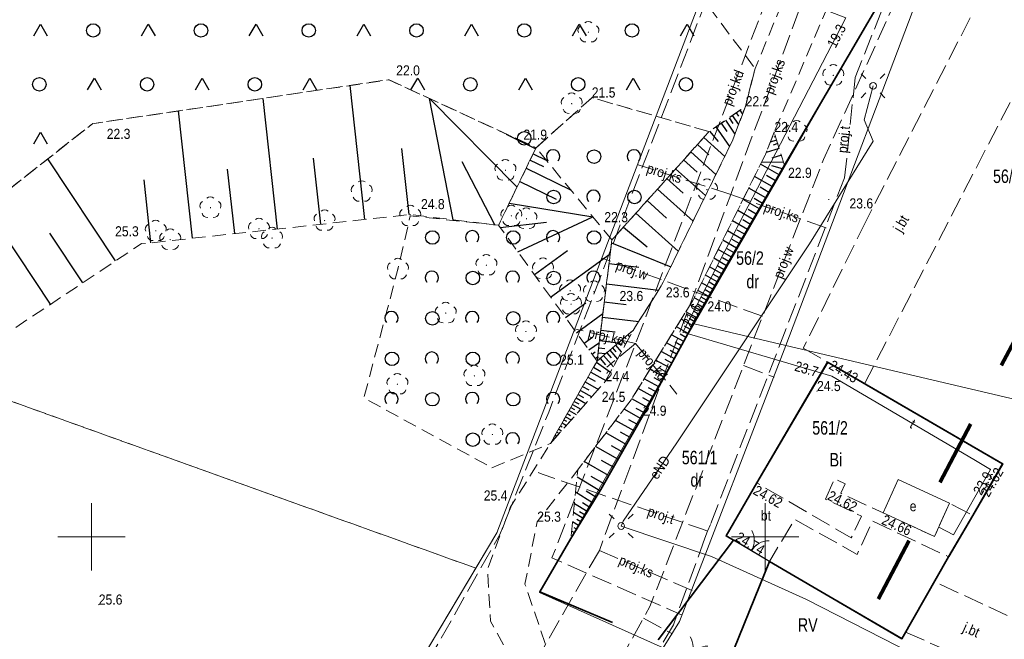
# Model space of a CAD drawing. Header units: metres. Extents: x 5490589 to 5490956, y 5935138 to 5935420.
# Tile 36 of 39: x 5490845 to 5490918, y 5935242 to 5935288. Entities that reach past the tile are written whole.
import ezdxf
from ezdxf.enums import TextEntityAlignment as Align

# ---------------------------------------------------------------- set-up
doc = ezdxf.new("R2010")
doc.units = ezdxf.units.M
doc.header["$MEASUREMENT"] = 0
for name, pattern in [('1.0_0.5', [1.5, 1, -0.5]), ('1.5_0.5', [2, 1.5, -0.5]), ('218-1000', [1.4, 0.7, -0.7]), ('219-500', [0]), ('egkk-500', [0]), ('egug-500', [0]), ('otob_500', [0])]:
    doc.linetypes.add(name, pattern=pattern)
doc.layers.get('0').update_dxf_attribs({"color": 2, "linetype": 'CONTINUOUS', "lineweight": 5})
for name, color, linetype in [('000 Inne (niezydentyfikowane)', 7, 'CONTINUOUS'), ('203-punkt graniczny', 7, 'CONTINUOUS'), ('209-oznaczenie konturu klasyfikacyjnego', 7, 'CONTINUOUS'), ('210-oznaczenie konturu użytku gruntowego', 7, 'CONTINUOUS'), ('211-numer działki ewidencyjnej', 7, 'CONTINUOUS'), ('217-kontur klasyfikacyjny', 7, 'CONTINUOUS'), ('218-kontur użytku gruntowego', 7, 'CONTINUOUS'), ('219-działka ewidencyjna', 7, 'CONTINUOUS'), ('brama', 7, 'CONTINUOUS'), ('chodnik', 7, 'CONTINUOUS'), ('drzewo liściaste', 7, 'CONTINUOUS'), ('elektroenergetyczne urządzenie techniczne', 7, 'CONTINUOUS'), ('elektroenergetyczne urządzenie techniczne-Atr17', 7, 'CONTINUOUS'), ('jezdnia', 7, 'CONTINUOUS'), ('jezdnia-Atr17', 7, 'CONTINUOUS'), ('latarnia', 7, 'CONTINUOUS'), ('obszar utwardzony', 7, 'CONTINUOUS'), ('obszar utwardzony-Atr17', 7, 'CONTINUOUS'), ('ogrodzenie trwałe', 7, 'CONTINUOUS'), ('pikieta naturalna', 7, 'CONTINUOUS'), ('pikieta naturalna-Atr2', 7, 'CONTINUOUS'), ('pikieta sztuczna', 7, 'CONTINUOUS'), ('pikieta sztuczna-Atr2', 7, 'CONTINUOUS'), ('przewód elektroenergetyczny podziemny', 7, 'CONTINUOUS'), ('przewód elektroenergetyczny podziemny - ob. projektowany', 7, 'CONTINUOUS'), ('przewód elektroenergetyczny podziemny-Atr1', 7, 'CONTINUOUS'), ('przewód kanalizacyjny - ob. projektowany', 7, 'CONTINUOUS'), ('przewód kanalizacyjny - ob. projektowany-Atr1', 7, 'CONTINUOUS'), ('przewód telekomunikacyjny podziemny', 7, 'CONTINUOUS'), ('przewód telekomunikacyjny podziemny - ob. projektowany', 7, 'CONTINUOUS'), ('przewód telekomunikacyjny podziemny - ob. projektowany-Atr1', 7, 'CONTINUOUS'), ('przewód telekomunikacyjny podziemny-Atr1', 7, 'CONTINUOUS'), ('przewód wodociągowy - ob. projektowany', 7, 'CONTINUOUS'), ('przewód wodociągowy - ob. projektowany-Atr1', 7, 'CONTINUOUS'), ('rzędna', 7, 'CONTINUOUS'), ('rzędna-Atr2', 7, 'CONTINUOUS'), ('skarpa nieumocniona', 7, 'CONTINUOUS'), ('teren zalesiony', 7, 'CONTINUOUS'), ('zadrzewienie  zakrzewienie', 7, 'CONTINUOUS')]:
    doc.layers.add(name, color=color, linetype=linetype)
doc.layers.add('zakres nowy', color=6, linetype='218-1000', lineweight=80)
doc.styles.get("Standard").update_dxf_attribs({"font": 'Working1250', "width": 0.75})
doc.linetypes.add('902-500', pattern='A,3.75,0,[1,ksztalty.shx,S=0.5,R=0,X=0,Y=0],3.75', length=7.5)

# ---------------------------------------------------------------- blocks, each defined once
blk = doc.blocks.new('203')
at = {"linetype": 'Continuous', "lineweight": 0}
h = blk.add_hatch(color=0, dxfattribs=at)
edge = h.paths.add_edge_path()
edge.add_arc((0, 0), 0.045, 0, 360)
blk = doc.blocks.new('OK02')
at = {"color": 0, "linetype": 'Continuous', "lineweight": 0}
for centre, start, end in [((-1.5, 0), 0, 60), ((1.5, 0), 120, 180)]:
    blk.add_arc(centre, 1.5, start, end, dxfattribs=at)
blk = doc.blocks.new('PW01')
at = {"linetype": 'Continuous', "lineweight": 13}
h = blk.add_hatch(color=0, dxfattribs=at)
edge = h.paths.add_edge_path()
edge.add_arc((0, 0), 0.045, 0, 360)
blk = doc.blocks.new('OTZK1')
at = {"color": 0, "linetype": 'Continuous'}
blk.add_circle((0, 0), 0.5, dxfattribs=at)
blk = doc.blocks.new('OTZK2')
at = {"color": 0, "linetype": 'Continuous'}
blk.add_arc((0, 0), 0.5, 318.85, 221.162, dxfattribs=at)
blk = doc.blocks.new('OP021')
at = {"linetype": 'Continuous', "lineweight": 13}
h = blk.add_hatch(color=0, dxfattribs=at)
edge = h.paths.add_edge_path()
edge.add_arc((0, 0), 0.05, 0, 360)
at = {"color": 0, "linetype": 'Continuous', "lineweight": 13}
for centre, start, end in [((0, 0.4), 49.272, 130.728), ((-0.38, 0.124), 121.308, 202.548), ((0.38, 0.124), 337.452, 58.692), ((-0.235, -0.324), 193.221, 274.871), ((0.235, -0.324), 265.129, 346.779)]:
    blk.add_arc(centre, 0.4, start, end, dxfattribs=at)
blk = doc.blocks.new('OTZK3')
at = {"color": 0, "linetype": 'Continuous'}
for p, q in [((-0.5, -0.289), (0, 0.577)), ((0, 0.577), (0.5, -0.289))]:
    blk.add_line(p, q, dxfattribs=at)
blk = doc.blocks.new('SM01')
at = {"color": 0, "linetype": 'Continuous', "lineweight": 13}
for p, q in [((-0.53, 0.531), (-0.883, 0.884)), ((0.531, 0.531), (0.884, 0.884)), ((-0.53, -0.53), (-0.883, -0.883)), ((0.531, -0.53), (0.884, -0.883))]:
    blk.add_line(p, q, dxfattribs=at)
blk.add_circle((0, 0), 0.25, dxfattribs=at)

msp = doc.modelspace()

# ---------------------------------------------------------------- linework, layer by layer
at = {"color": 0}
for p, q in [((5490850, 5935250), (5490850, 5935252.5)), ((5490850, 5935250), (5490850, 5935252.5)), ((5490900, 5935250), (5490900, 5935252.5)), ((5490900, 5935250), (5490900, 5935252.5)), ((5490847.5, 5935250), (5490852.5, 5935250)), ((5490847.5, 5935250), (5490852.5, 5935250)), ((5490847.5, 5935250), (5490852.5, 5935250)), ((5490847.5, 5935250), (5490852.5, 5935250)), ((5490850, 5935247.5), (5490850, 5935250)), ((5490850, 5935247.5), (5490850, 5935250)), ((5490897.5, 5935250), (5490902.5, 5935250)), ((5490897.5, 5935250), (5490902.5, 5935250)), ((5490897.5, 5935250), (5490902.5, 5935250)), ((5490897.5, 5935250), (5490902.5, 5935250)), ((5490900, 5935247.5), (5490900, 5935250)), ((5490900, 5935247.5), (5490900, 5935250))]:
    msp.add_line(p, q, dxfattribs=at)
at = {"layer": '000 Inne (niezydentyfikowane)', "color": 7, "linetype": 'Continuous', "lineweight": 25, "flags": 128}
for points in [[(5490870.28, 5935273.54), (5490869.19, 5935283.48)], [(5490863.8, 5935272.83), (5490862.74, 5935282.53)], [(5490876.85, 5935273.52), (5490875.08, 5935282.52)], [(5490881.59, 5935275.94), (5490875.08, 5935282.52)], [(5490857.49, 5935272.15), (5490856.46, 5935281.6)], [(5490897.57, 5935281.25), (5490898.04, 5935280.58)], [(5490897.85, 5935281.45), (5490898.02, 5935281.21)], [(5490898.13, 5935281.64), (5490898.33, 5935281.35)], [(5490896.74, 5935280.68), (5490897.17, 5935280.06)], [(5490897.07, 5935280.91), (5490897.77, 5935279.88)], [(5490897.34, 5935281.09), (5490897.62, 5935280.67)], [(5490882.96, 5935278.79), (5490880.8, 5935279.84)], [(5490895.89, 5935280.09), (5490896.53, 5935279.32)], [(5490896.35, 5935280.41), (5490897.36, 5935278.95)], [(5490900.7, 5935279.96), (5490900.65, 5935279.94)], [(5490894.99, 5935279.11), (5490895.84, 5935278.35)], [(5490895.45, 5935279.62), (5490897.01, 5935278.22)], [(5490900.86, 5935279.43), (5490900.39, 5935279.29)], [(5490900.95, 5935279.17), (5490900.61, 5935279.06)], [(5490900.78, 5935279.7), (5490900.65, 5935279.66)], [(5490873.58, 5935273.9), (5490873.04, 5935278.8)], [(5490882.78, 5935278.42), (5490883.76, 5935277.95)], [(5490894.5, 5935278.56), (5490896.36, 5935276.89)], [(5490901.06, 5935278.8), (5490900.08, 5935278.5)], [(5490901.22, 5935278.32), (5490900.5, 5935278.09)], [(5490851.79, 5935270.47), (5490846.76, 5935278.04)], [(5490867.02, 5935273.19), (5490866.48, 5935278.09)], [(5490879.94, 5935273.14), (5490877.51, 5935277.83)], [(5490882.56, 5935277.95), (5490883.55, 5935277.47)], [(5490893.95, 5935277.96), (5490894.97, 5935277.05)], [(5490901.04, 5935276.86), (5490899.67, 5935277.64)], [(5490901.38, 5935277.79), (5490899.73, 5935277.76)], [(5490860.63, 5935272.49), (5490860.1, 5935277.27)], [(5490882.26, 5935277.34), (5490885.57, 5935275.74)], [(5490893.36, 5935277.3), (5490895.58, 5935275.31)], [(5490901.3, 5935277.31), (5490900.51, 5935277.53)], [(5490854.41, 5935271.81), (5490853.9, 5935276.48)], [(5490881.79, 5935276.36), (5490884.5, 5935275.05)], [(5490892.72, 5935276.58), (5490893.93, 5935275.49)], [(5490900.53, 5935275.98), (5490899.22, 5935276.74)], [(5490900.78, 5935276.41), (5490900.11, 5935276.8)], [(5490892.01, 5935275.79), (5490894.66, 5935273.42)], [(5490900.05, 5935275.14), (5490898.79, 5935275.87)], [(5490900.29, 5935275.55), (5490899.64, 5935275.93)], [(5490881.01, 5935274.75), (5490887.22, 5935273.74)], [(5490891.25, 5935274.94), (5490892.69, 5935273.64)], [(5490899.58, 5935274.33), (5490898.37, 5935275.03)], [(5490899.81, 5935274.73), (5490899.19, 5935275.09)], [(5490846.96, 5935267.25), (5490842.17, 5935274.43)], [(5490890.41, 5935274), (5490893.56, 5935271.18)], [(5490899.13, 5935273.55), (5490897.97, 5935274.22)], [(5490899.35, 5935273.94), (5490898.76, 5935274.28)], [(5490880.33, 5935272.95), (5490883.78, 5935273.34)], [(5490881.65, 5935271.14), (5490887.22, 5935273.74)], [(5490898.7, 5935272.81), (5490897.59, 5935273.45)], [(5490898.91, 5935273.18), (5490898.34, 5935273.51)], [(5490849.35, 5935268.85), (5490846.9, 5935272.53)], [(5490889.49, 5935272.98), (5490891.24, 5935271.51)], [(5490898.29, 5935272.09), (5490897.22, 5935272.71)], [(5490898.49, 5935272.45), (5490897.94, 5935272.76)], [(5490888.61, 5935271.82), (5490893, 5935270.04)], [(5490897.89, 5935271.41), (5490896.86, 5935272)], [(5490898.09, 5935271.75), (5490897.56, 5935272.05)], [(5490882.88, 5935269.45), (5490885.34, 5935271.23)], [(5490884.08, 5935267.79), (5490888.51, 5935271)], [(5490897.51, 5935270.75), (5490896.52, 5935271.32)], [(5490897.7, 5935271.07), (5490897.19, 5935271.36)], [(5490888.42, 5935270.28), (5490890.63, 5935270)], [(5490897.14, 5935270.11), (5490896.19, 5935270.66)], [(5490897.32, 5935270.42), (5490896.84, 5935270.7)], [(5490896.79, 5935269.5), (5490895.88, 5935270.03)], [(5490896.96, 5935269.8), (5490896.5, 5935270.07)], [(5490896.13, 5935268.36), (5490895.29, 5935268.84)], [(5490896.45, 5935268.92), (5490895.58, 5935269.42)], [(5490896.29, 5935268.63), (5490895.86, 5935268.88)], [(5490896.62, 5935269.21), (5490896.17, 5935269.46)], [(5490888.23, 5935268.78), (5490892.11, 5935268.31)], [(5490895.82, 5935267.82), (5490895.01, 5935268.28)], [(5490895.97, 5935268.08), (5490895.56, 5935268.32)], [(5490885.18, 5935266.27), (5490886.69, 5935267.36)], [(5490888.07, 5935267.44), (5490889.69, 5935267.24)], [(5490895.52, 5935267.3), (5490894.74, 5935267.74)], [(5490895.66, 5935267.56), (5490895.27, 5935267.78)], [(5490894.93, 5935266.24), (5490894.11, 5935266.68)], [(5490895.22, 5935266.78), (5490894.44, 5935267.21)], [(5490895.08, 5935266.51), (5490894.68, 5935266.73)], [(5490895.37, 5935267.04), (5490894.98, 5935267.25)], [(5490886.01, 5935265.14), (5490887.96, 5935266.56)], [(5490887.93, 5935266.29), (5490890.62, 5935265.97)], [(5490894.62, 5935265.67), (5490893.77, 5935266.14)], [(5490894.77, 5935265.96), (5490894.36, 5935266.19)], [(5490887.81, 5935265.34), (5490888.87, 5935265.21)], [(5490894.3, 5935265.09), (5490893.42, 5935265.58)], [(5490894.46, 5935265.39), (5490894.03, 5935265.62)], [(5490886.57, 5935264.37), (5490887.18, 5935264.82)], [(5490886.93, 5935263.87), (5490887.7, 5935264.42)], [(5490887.72, 5935264.57), (5490889.12, 5935264.4)], [(5490889.14, 5935264.41), (5490889.31, 5935264.2)], [(5490889.36, 5935264.6), (5490889.64, 5935264.28)], [(5490889.59, 5935264.79), (5490889.69, 5935264.68)], [(5490889.82, 5935264.99), (5490889.94, 5935264.84)], [(5490893.96, 5935264.49), (5490893.06, 5935264.99)], [(5490893.79, 5935264.18), (5490893.33, 5935264.43)], [(5490894.13, 5935264.79), (5490893.69, 5935265.04)], [(5490887.16, 5935263.55), (5490887.4, 5935263.72)], [(5490887.65, 5935264.02), (5490888.1, 5935263.97)], [(5490888.48, 5935263.85), (5490889.04, 5935263.18)], [(5490888.68, 5935264.02), (5490888.93, 5935263.73)], [(5490888.91, 5935264.21), (5490889.33, 5935263.72)], [(5490893.26, 5935263.22), (5490892.29, 5935263.75)], [(5490893.62, 5935263.87), (5490892.68, 5935264.38)], [(5490893.44, 5935263.54), (5490892.96, 5935263.81)], [(5490887.39, 5935263.23), (5490887.57, 5935263.36)], [(5490887.48, 5935262.95), (5490888.52, 5935262.22)], [(5490887.56, 5935263.3), (5490887.68, 5935263.28)], [(5490887.61, 5935263.66), (5490888.18, 5935263.59)], [(5490887.75, 5935263.23), (5490888.15, 5935262.76)], [(5490888.02, 5935263.46), (5490888.74, 5935262.62)], [(5490888.26, 5935263.66), (5490888.58, 5935263.29)], [(5490892.89, 5935262.55), (5490891.88, 5935263.1)], [(5490893.08, 5935262.88), (5490892.58, 5935263.16)], [(5490887.06, 5935262.22), (5490888.18, 5935261.59)], [(5490887.27, 5935262.58), (5490887.82, 5935262.27)], [(5490892.51, 5935261.85), (5490891.46, 5935262.43)], [(5490892.7, 5935262.2), (5490892.19, 5935262.48)], [(5490886.65, 5935261.49), (5490887.63, 5935260.94)], [(5490886.85, 5935261.85), (5490887.38, 5935261.55)], [(5490892.11, 5935261.13), (5490891.03, 5935261.73)], [(5490892.31, 5935261.49), (5490891.78, 5935261.79)], [(5490886.29, 5935260.85), (5490887.13, 5935260.38)], [(5490886.46, 5935261.16), (5490886.92, 5935260.9)], [(5490891.7, 5935260.38), (5490890.58, 5935261)], [(5490891.91, 5935260.76), (5490891.36, 5935261.06)], [(5490885.84, 5935260.05), (5490886.17, 5935259.86)], [(5490885.98, 5935260.3), (5490886.7, 5935259.89)], [(5490886.13, 5935260.56), (5490886.52, 5935260.34)], [(5490891.27, 5935259.6), (5490890.11, 5935260.24)], [(5490891.49, 5935260), (5490890.92, 5935260.31)], [(5490885.45, 5935259.37), (5490885.97, 5935259.07)], [(5490885.58, 5935259.6), (5490885.86, 5935259.44)], [(5490885.71, 5935259.82), (5490886.33, 5935259.48)], [(5490890.8, 5935258.76), (5490889.54, 5935259.48)], [(5490891.04, 5935259.19), (5490890.44, 5935259.53)], [(5490885.06, 5935258.68), (5490885.25, 5935258.58)], [(5490885.19, 5935258.91), (5490885.62, 5935258.67)], [(5490885.32, 5935259.14), (5490885.56, 5935259.01)], [(5490890.28, 5935257.85), (5490888.89, 5935258.64)], [(5490890.54, 5935258.32), (5490889.88, 5935258.69)], [(5490884.68, 5935258), (5490884.9, 5935257.87)], [(5490884.81, 5935258.23), (5490884.94, 5935258.15)], [(5490884.93, 5935258.46), (5490885.26, 5935258.27)], [(5490884.16, 5935257.09), (5490884.19, 5935257.07)], [(5490884.29, 5935257.32), (5490884.33, 5935257.29)], [(5490884.42, 5935257.54), (5490884.55, 5935257.47)], [(5490884.55, 5935257.77), (5490884.64, 5935257.72)], [(5490889.7, 5935256.85), (5490888.19, 5935257.71)], [(5490890, 5935257.36), (5490889.27, 5935257.77)], [(5490889.08, 5935255.75), (5490887.41, 5935256.69)], [(5490889.4, 5935256.31), (5490888.6, 5935256.76)], [(5490888.74, 5935255.16), (5490887.87, 5935255.66)], [(5490888.39, 5935254.55), (5490886.57, 5935255.59)], [(5490887.73, 5935253.4), (5490886.05, 5935254.42)], [(5490888.05, 5935253.94), (5490887.09, 5935254.48)], [(5490887.2, 5935252.53), (5490885.94, 5935253.3)], [(5490887.45, 5935252.93), (5490886.72, 5935253.38)], [(5490886.8, 5935251.87), (5490885.85, 5935252.45)], [(5490886.99, 5935252.18), (5490886.44, 5935252.51)], [(5490886.49, 5935251.36), (5490885.78, 5935251.8)], [(5490886.33, 5935251.1), (5490886.03, 5935251.28)], [(5490886.64, 5935251.61), (5490886.22, 5935251.86)], [(5490886.16, 5935250.83), (5490885.71, 5935251.11)], [(5490886, 5935250.57), (5490885.84, 5935250.67)], [(5490885.84, 5935250.31), (5490885.64, 5935250.43)]]:
    msp.add_lwpolyline(points, dxfattribs=at)
at = {"layer": '217-kontur klasyfikacyjny', "color": 3, "linetype": 'egkk-500', "lineweight": 18, "flags": 128}
for points in [[(5490901.54, 5935264.2), (5490893.65, 5935243.72)], [(5490941.22, 5935254.87), (5490901.54, 5935264.2)], [(5490899.42, 5935254.01), (5490904.68, 5935262.95)], [(5490904.68, 5935262.95), (5490917.67, 5935255.42)], [(5490917.67, 5935255.42), (5490915.45, 5935251.59)], [(5490897.14, 5935250.06), (5490899.42, 5935254.01)], [(5490915.45, 5935251.59), (5490913.66, 5935248.53)], [(5490897.69, 5935249.77), (5490897.14, 5935250.06)], [(5490900.36, 5935248.18), (5490897.69, 5935249.77)], [(5490913.66, 5935248.53), (5490910.19, 5935242.45)], [(5490845.6, 5935192.42), (5490878.54, 5935247.67)], [(5490910.19, 5935242.45), (5490900.36, 5935248.18)], [(5490893.65, 5935243.72), (5490892.45, 5935241.76)]]:
    msp.add_lwpolyline(points, dxfattribs=at)
at = {"layer": '217-kontur klasyfikacyjny', "color": 3, "linetype": '1.0_0.5', "lineweight": 18, "flags": 128}
msp.add_lwpolyline([(5490878.54, 5935247.67), (5490838.6, 5935262.01)], dxfattribs=at)
at = {"layer": '218-kontur użytku gruntowego', "color": 3, "linetype": 'egug-500', "lineweight": 18, "flags": 128}
for points in [[(5490880.1, 5935250.29), (5490899.29, 5935300.54)], [(5490899.29, 5935300.54), (5490880.1, 5935250.29)], [(5490913.3, 5935295.19), (5490901.54, 5935264.2)], [(5490901.54, 5935264.2), (5490913.3, 5935295.19)], [(5490901.54, 5935264.2), (5490893.65, 5935243.72)], [(5490893.65, 5935243.72), (5490901.54, 5935264.2)], [(5490901.54, 5935264.2), (5490941.22, 5935254.87)], [(5490941.22, 5935254.87), (5490901.54, 5935264.2)], [(5490904.68, 5935262.95), (5490899.42, 5935254.01)], [(5490899.42, 5935254.01), (5490904.68, 5935262.95)], [(5490917.67, 5935255.42), (5490904.68, 5935262.95)], [(5490904.68, 5935262.95), (5490917.67, 5935255.42)], [(5490915.45, 5935251.59), (5490917.67, 5935255.42)], [(5490917.67, 5935255.42), (5490915.45, 5935251.59)], [(5490899.42, 5935254.01), (5490897.14, 5935250.06)], [(5490897.14, 5935250.06), (5490899.42, 5935254.01)], [(5490913.66, 5935248.53), (5490915.45, 5935251.59)], [(5490915.45, 5935251.59), (5490913.66, 5935248.53)], [(5490878.54, 5935247.67), (5490880.1, 5935250.29)], [(5490880.1, 5935250.29), (5490878.54, 5935247.67)], [(5490897.14, 5935250.06), (5490897.69, 5935249.77)], [(5490897.69, 5935249.77), (5490897.14, 5935250.06)], [(5490897.69, 5935249.77), (5490900.36, 5935248.18)], [(5490900.36, 5935248.18), (5490897.69, 5935249.77)], [(5490910.19, 5935242.45), (5490913.66, 5935248.53)], [(5490913.66, 5935248.53), (5490910.19, 5935242.45)], [(5490845.6, 5935192.42), (5490878.54, 5935247.67)], [(5490878.54, 5935247.67), (5490845.6, 5935192.42)], [(5490900.36, 5935248.18), (5490910.19, 5935242.45)], [(5490910.19, 5935242.45), (5490900.36, 5935248.18)], [(5490893.65, 5935243.72), (5490892.45, 5935241.76)], [(5490892.45, 5935241.76), (5490893.65, 5935243.72)]]:
    msp.add_lwpolyline(points, dxfattribs=at)
at = {"layer": '218-kontur użytku gruntowego', "color": 3, "linetype": '1.0_0.5', "lineweight": 18, "flags": 128}
for points in [[(5490838.6, 5935262.01), (5490878.54, 5935247.67)], [(5490878.54, 5935247.67), (5490838.6, 5935262.01)]]:
    msp.add_lwpolyline(points, dxfattribs=at)
at = {"layer": '219-działka ewidencyjna', "color": 7, "linetype": '219-500', "lineweight": 18, "flags": 128}
for points in [[(5490880.1, 5935250.29), (5490899.29, 5935300.54)], [(5490894.73, 5935265.8), (5490914.48, 5935300.11)], [(5490901.54, 5935264.2), (5490913.3, 5935295.19)], [(5490894.73, 5935265.8), (5490883.26, 5935245.88)], [(5490894.73, 5935265.8), (5490901.54, 5935264.2)], [(5490901.54, 5935264.2), (5490893.65, 5935243.72)], [(5490941.22, 5935254.87), (5490901.54, 5935264.2)], [(5490845.6, 5935192.42), (5490880.1, 5935250.29)], [(5490883.26, 5935245.88), (5490892.45, 5935241.76)], [(5490892.45, 5935241.76), (5490893.65, 5935243.72)]]:
    msp.add_lwpolyline(points, dxfattribs=at)
at = {"layer": 'brama', "color": 7, "linetype": 'otob_500', "lineweight": 18, "flags": 128}
msp.add_lwpolyline([(5490897.66, 5935249.76), (5490900.33, 5935248.18)], dxfattribs=at)
at = {"layer": 'chodnik', "color": 7, "linetype": '1.0_0.5', "lineweight": 18, "flags": 128}
msp.add_lwpolyline([(5490859.03, 5935182.43), (5490859.6, 5935180.32), (5490861.58, 5935181.4), (5490871.71, 5935186.15), (5490883.27, 5935190.23), (5490893.51, 5935218.78), (5490890.58, 5935231.98), (5490884, 5935241.17), (5490882.18, 5935246.48), (5490883.08, 5935251.11), (5490886.11, 5935254.98), (5490890.06, 5935260.17), (5490894.63, 5935267.52), (5490900.03, 5935278.36), (5490900.68, 5935280.02), (5490907.38, 5935295.76), (5490911.59, 5935299.42), (5490916.58, 5935301.67), (5490926.88, 5935300.61), (5490922.72, 5935302.25), (5490917.62, 5935304.23), (5490914.8, 5935305.28), (5490908.6, 5935301.42), (5490907.77, 5935307.78), (5490903.69, 5935309.28), (5490904.92, 5935305.76), (5490904.3, 5935296.93), (5490899.26, 5935284.74), (5490898.54, 5935281.92), (5490897.61, 5935279.45), (5490892.3, 5935268.61), (5490890.2, 5935265.31), (5490888.14, 5935261.52), (5490884.07, 5935256.93), (5490881.08, 5935252.17), (5490879.39, 5935247.55), (5490879.63, 5935243.74), (5490882.01, 5935239.38), (5490888.08, 5935232.15), (5490891.59, 5935218.14), (5490882.51, 5935192.2), (5490870.94, 5935187.97), (5490860.67, 5935183.31)], close=True, dxfattribs=at)
at = {"layer": 'elektroenergetyczne urządzenie techniczne', "color": 1, "linetype": 'Continuous', "lineweight": 18, "flags": 128}
msp.add_lwpolyline([(5490908.76, 5935251.78), (5490909.88, 5935254.25), (5490913.7, 5935252.49), (5490912.58, 5935250.02)], close=True, dxfattribs=at)
at = {"layer": 'jezdnia', "color": 7, "linetype": '1.5_0.5', "lineweight": 18}
msp.add_lwpolyline([(5490955.689, 5935261.564), (5490941.7, 5935259.22), (5490935.44, 5935267.7), (5490925.37, 5935284.55), (5490925.68, 5935294.49), (5490917.98, 5935293.85), (5490907.5, 5935273.44), (5490902.84, 5935264), (5490907.39, 5935261.36), (5490919.32, 5935284.41), (5490922.37, 5935280.8), (5490931.9, 5935265.61), (5490943.65, 5935250.42), (5490946.08, 5935242.27), (5490942.11, 5935233.44), (5490930.68, 5935238.29), (5490912.57, 5935246.67), (5490910.44, 5935242.93), (5490923.47, 5935237.15), (5490955.689, 5935223.168)], dxfattribs=at)
at = {"layer": 'obszar utwardzony', "color": 7, "linetype": '1.5_0.5', "lineweight": 18, "flags": 128}
msp.add_lwpolyline([(5490899.39, 5935254), (5490897.11, 5935250.06), (5490897.66, 5935249.76), (5490900.33, 5935248.18), (5490902.2, 5935251.3), (5490906.83, 5935248.69), (5490907.97, 5935251.17), (5490913.63, 5935248.52), (5490915.42, 5935251.58), (5490913.7, 5935252.49), (5490912.58, 5935250.02), (5490908.76, 5935251.78), (5490905.62, 5935253.23), (5490905.96, 5935253.93), (5490905.15, 5935254.3), (5490904.49, 5935252.79), (5490907.17, 5935251.53), (5490906.4, 5935249.92)], close=True, dxfattribs=at)
at = {"layer": 'ogrodzenie trwałe', "color": 7, "linetype": '902-500', "lineweight": 35, "flags": 128}
for points in [[(5490917.98, 5935293.85), (5490913.98, 5935299.05), (5490901.45, 5935277.57), (5490895.39, 5935267.08), (5490891.15, 5935259.38), (5490887.8, 5935253.51), (5490885.58, 5935249.88), (5490883.28, 5935245.92), (5490888.67, 5935243.65)], [(5490896.94, 5935239.82), (5490900.33, 5935248.18), (5490910.16, 5935242.44), (5490913.63, 5935248.52), (5490915.42, 5935251.58), (5490917.64, 5935255.42), (5490904.65, 5935262.95), (5490899.39, 5935254), (5490897.11, 5935250.06), (5490897.66, 5935249.76), (5490892.06, 5935242.36)]]:
    msp.add_lwpolyline(points, dxfattribs=at)
at = {"layer": 'przewód elektroenergetyczny podziemny', "color": 1, "linetype": 'Continuous', "lineweight": 18}
msp.add_lwpolyline([(5490908.02, 5935283.46), (5490907.37, 5935280.93), (5490908.03, 5935279.36), (5490903.29, 5935271.73), (5490893.46, 5935256.98), (5490889.47, 5935251.17), (5490889.32, 5935250.8), (5490896.02, 5935248.55), (5490903.08, 5935245.36), (5490918.81, 5935237.3), (5490939.57, 5935227.13), (5490942.98, 5935232.24), (5490946.19, 5935238.69), (5490947.67, 5935240.93), (5490949.98, 5935245.42), (5490955.35, 5935260.21), (5490955.689, 5935260.382)], dxfattribs=at)
at = {"layer": 'przewód elektroenergetyczny podziemny - ob. projektowany', "color": 1, "linetype": '1.5_0.5', "lineweight": 18, "flags": 128}
msp.add_lwpolyline([(5490843.67, 5935189.62), (5490845.9, 5935192), (5490849.66, 5935198.33), (5490867.56, 5935228.4), (5490875.44, 5935241.58), (5490880.3, 5935250.13), (5490883.94, 5935259.25), (5490896.45, 5935291.94), (5490899, 5935298.62), (5490900.29, 5935301.98), (5490900, 5935303.4)], dxfattribs=at)
at = {"layer": 'przewód kanalizacyjny - ob. projektowany', "color": 34, "linetype": '1.5_0.5', "lineweight": 18, "flags": 128}
for points in [[(5490712.66, 5935378.97), (5490725.54, 5935374.31), (5490742.22, 5935368.2), (5490768.74, 5935358.52), (5490811.31, 5935343.22), (5490830.58, 5935336.19), (5490853.15, 5935327.95), (5490897, 5935311.87), (5490906.91, 5935308.23), (5490903.37, 5935298.42), (5490890.39, 5935264.34), (5490884.18, 5935248.43), (5490893.85, 5935244.19)], [(5490910.17, 5935309.72), (5490897.46, 5935275.4), (5490887.7, 5935248.99)], [(5490897.46, 5935275.4), (5490890.58, 5935277.6)], [(5490897.46, 5935275.4), (5490904.85, 5935272.81)], [(5490890.39, 5935264.34), (5490885.92, 5935265.41)], [(5490890.39, 5935264.34), (5490888.25, 5935262.58)], [(5490890.39, 5935264.34), (5490893.46, 5935260.59)], [(5490887.7, 5935248.99), (5490881.59, 5935238.33)], [(5490887.7, 5935248.99), (5490894.58, 5935246.02)]]:
    msp.add_lwpolyline(points, dxfattribs=at)
at = {"layer": 'przewód telekomunikacyjny podziemny', "color": 30, "linetype": 'Continuous', "lineweight": 18}
msp.add_lwpolyline([(5490676.876, 5935388.428), (5490702.01, 5935379.23), (5490735.86, 5935367.46), (5490808.23, 5935341.27), (5490813.96, 5935338.96), (5490819.24, 5935337.02), (5490847.46, 5935326.44), (5490897.44, 5935308.27), (5490899.85, 5935305.75), (5490900.89, 5935301.83), (5490897.19, 5935291.9), (5490906, 5935288.5), (5490893.91, 5935265.18), (5490904.95, 5935261.92), (5490915.5, 5935255.74), (5490916.74, 5935255), (5490914, 5935250.15), (5490912.9, 5935250.72)], dxfattribs=at)
at = {"layer": 'przewód telekomunikacyjny podziemny - ob. projektowany', "color": 30, "linetype": '1.5_0.5', "lineweight": 18}
msp.add_lwpolyline([(5490913.94, 5935302.38), (5490913.83, 5935302.08), (5490906.69, 5935284.07), (5490905.91, 5935276.64), (5490895.94, 5935250.92), (5490895.74, 5935250.41), (5490895.54, 5935249.9), (5490893.2, 5935243.48), (5490858.71, 5935185.9), (5490858.43, 5935185.43), (5490858.15, 5935184.96), (5490848.16, 5935168.05), (5490847.99, 5935167.77), (5490848.46, 5935167.49), (5490888.4, 5935143.22), (5490888.542, 5935143.133)], dxfattribs=at)
at = {"layer": 'przewód telekomunikacyjny podziemny - ob. projektowany', "color": 30, "linetype": '1.5_0.5', "lineweight": 18, "flags": 128}
msp.add_lwpolyline([(5490895.74, 5935250.41), (5490895.44, 5935250.53), (5490883.45, 5935254.65), (5490883.15, 5935254.77)], dxfattribs=at)
at = {"layer": 'przewód wodociągowy - ob. projektowany', "color": 5, "linetype": '1.5_0.5', "lineweight": 18, "flags": 128}
for points in [[(5490915.63, 5935302.78), (5490915.17, 5935301.48), (5490912.96, 5935296.97), (5490904.34, 5935277.98), (5490899.82, 5935266.36), (5490898.4, 5935262.7), (5490891.45, 5935244.82), (5490890.97, 5935243.96), (5490889.46, 5935241.21), (5490885.53, 5935234.01), (5490884.34, 5935232.04), (5490882.18, 5935228.42), (5490872.72, 5935212.62), (5490863.37, 5935196.99), (5490861.95, 5935194.62), (5490859.24, 5935190.36), (5490859.01, 5935189.99)], [(5490899.82, 5935266.36), (5490887.92, 5935270.66)], [(5490898.4, 5935262.7), (5490900.67, 5935261.84)], [(5490890.97, 5935243.96), (5490893.13, 5935242.79)]]:
    msp.add_lwpolyline(points, dxfattribs=at)
at = {"layer": 'skarpa nieumocniona', "color": 7, "linetype": '1.0_0.5', "lineweight": 18, "flags": 128}
for points in [[(5490822.06, 5935323.09), (5490811.58, 5935316.11), (5490793.19, 5935284.93), (5490823.3, 5935275.68), (5490838.56, 5935261.66), (5490853.68, 5935271.73), (5490873.66, 5935273.91), (5490880.22, 5935273.11), (5490883, 5935278.87), (5490872.07, 5935283.91), (5490850.08, 5935280.65), (5490839.69, 5935272.48), (5490827.16, 5935279.68), (5490808.09, 5935301.7)], [(5490822.06, 5935323.09), (5490811.58, 5935316.11), (5490793.19, 5935284.93), (5490823.3, 5935275.68), (5490838.56, 5935261.66), (5490853.68, 5935271.73), (5490873.66, 5935273.91), (5490880.22, 5935273.11), (5490883, 5935278.87), (5490872.07, 5935283.91), (5490850.08, 5935280.65), (5490839.69, 5935272.48), (5490827.16, 5935279.68), (5490808.09, 5935301.7)], [(5490887.53, 5935263.04), (5490890.2, 5935265.31), (5490892.3, 5935268.61), (5490897.61, 5935279.45), (5490898.54, 5935281.92), (5490895.84, 5935280.06), (5490888.63, 5935272.02)], [(5490887.53, 5935263.04), (5490890.2, 5935265.31), (5490892.3, 5935268.61), (5490897.61, 5935279.45), (5490898.54, 5935281.92), (5490895.84, 5935280.06), (5490888.63, 5935272.02)], [(5490900.68, 5935280.02), (5490900.03, 5935278.36), (5490894.63, 5935267.52), (5490890.06, 5935260.17), (5490886.11, 5935254.98), (5490885.58, 5935249.88), (5490887.8, 5935253.51), (5490891.15, 5935259.38), (5490895.39, 5935267.08), (5490901.45, 5935277.57)], [(5490900.68, 5935280.02), (5490900.03, 5935278.36), (5490894.63, 5935267.52), (5490890.06, 5935260.17), (5490886.11, 5935254.98), (5490885.58, 5935249.88), (5490887.8, 5935253.51), (5490891.15, 5935259.38), (5490895.39, 5935267.08), (5490901.45, 5935277.57)], [(5490887.53, 5935263.04), (5490888.63, 5935272.02), (5490883, 5935278.87), (5490880.22, 5935273.11)], [(5490887.53, 5935263.04), (5490888.63, 5935272.02), (5490883, 5935278.87), (5490880.22, 5935273.11)], [(5490884.07, 5935256.93), (5490888.14, 5935261.52), (5490890.2, 5935265.31), (5490887.53, 5935263.04)], [(5490884.07, 5935256.93), (5490888.14, 5935261.52), (5490890.2, 5935265.31), (5490887.53, 5935263.04)]]:
    msp.add_lwpolyline(points, close=True, dxfattribs=at)
at = {"layer": 'teren zalesiony', "color": 7, "linetype": '1.0_0.5', "lineweight": 18, "flags": 128}
msp.add_lwpolyline([(5490775.04, 5935339.34), (5490811.58, 5935316.11), (5490822.06, 5935323.09), (5490808.09, 5935301.7), (5490827.16, 5935279.68), (5490839.69, 5935272.48), (5490850.08, 5935280.65), (5490872.07, 5935283.91), (5490883, 5935278.87), (5490887.16, 5935282.58), (5490895.84, 5935280.06), (5490898.54, 5935281.92), (5490899.26, 5935284.74), (5490882.92, 5935306.54), (5490879.99, 5935316.94), (5490864.9, 5935322.19), (5490857.34, 5935325.04), (5490850.17, 5935327.65), (5490845.6, 5935329.48), (5490835.05, 5935333.3), (5490827.81, 5935336.17), (5490820.19, 5935338.85), (5490813.43, 5935323.98), (5490804.05, 5935334.4), (5490804.03, 5935342.2), (5490791.8, 5935345.42)], close=True, dxfattribs=at)
at = {"layer": 'zadrzewienie  zakrzewienie', "color": 7, "linetype": '1.0_0.5', "lineweight": 18, "flags": 128}
msp.add_lwpolyline([(5490879.73, 5935255.12), (5490884.07, 5935256.93), (5490887.53, 5935263.04), (5490888.63, 5935272.02), (5490895.84, 5935280.06), (5490887.16, 5935282.58), (5490883, 5935278.87), (5490880.22, 5935273.11), (5490873.66, 5935273.81), (5490872.75, 5935269.86), (5490870.22, 5935260.31)], close=True, dxfattribs=at)
at = {"layer": 'zakres nowy', "ltscale": 7}
msp.add_lwpolyline([(5490696.87, 5935411.82), (5490683.11, 5935366.31), (5490696.87, 5935309.87), (5490746.26, 5935230.85), (5490858.09, 5935150.06), (5490948.04, 5935320.45)], close=True, dxfattribs=at)

# ---------------------------------------------------------------- block references
at = {"layer": '203-punkt graniczny', "color": 7, "linetype": 'Continuous', "lineweight": 18}
for p in [(5490894.73, 5935265.8), (5490901.54, 5935264.2), (5490880.1, 5935250.29), (5490883.26, 5935245.88), (5490893.65, 5935243.72)]:
    msp.add_blockref('203', p, dxfattribs=at)
at = {"layer": 'brama', "color": 7, "linetype": 'Continuous', "lineweight": 18}
for p, rotation in [((5490898.995, 5935248.97), 329.385), ((5490894.5, 5935241.09), 332.503)]:
    msp.add_blockref('OK02', p, dxfattribs=dict(at, rotation=rotation))
at = {"layer": 'drzewo liściaste', "color": 94, "linetype": 'Continuous', "lineweight": 18}
for p in [(5490886.89, 5935287.44), (5490905.07, 5935284.23), (5490885.65, 5935282.13), (5490902.34, 5935280.08), (5490880.73, 5935277.19), (5490870.06, 5935275.62), (5490895.69, 5935275.76), (5490858.83, 5935274.42), (5490873.66, 5935273.81), (5490881.17, 5935273.81), (5490867.3, 5935273.46), (5490882.29, 5935273.6), (5490854.77, 5935272.7), (5490862.43, 5935272.85), (5490855.84, 5935272.05), (5490863.4, 5935272.16), (5490879.32, 5935270.15), (5490872.75, 5935269.86), (5490883.52, 5935269.89), (5490885.53, 5935268.26), (5490887.3, 5935268.18), (5490885.6, 5935267.26), (5490876.3, 5935266.6), (5490882.25, 5935265.23), (5490878.43, 5935261.94), (5490872.71, 5935261.32), (5490879.76, 5935257.59)]:
    msp.add_blockref('OP021', p, dxfattribs=at)
at = {"layer": 'latarnia', "color": 7, "linetype": 'Continuous', "lineweight": 18}
for p in [(5490908.02, 5935283.46), (5490889.32, 5935250.8)]:
    msp.add_blockref('SM01', p, dxfattribs=at)
at = {"layer": 'pikieta naturalna', "color": 7, "linetype": 'Continuous', "lineweight": 13}
for p in [(5490872.07, 5935283.91), (5490887.15, 5935282.57), (5490898.54, 5935281.92), (5490850.08, 5935280.65), (5490900.68, 5935280.02), (5490883, 5935278.87), (5490901.45, 5935277.57), (5490904.73, 5935275.02), (5490873.66, 5935273.91), (5490853.7, 5935271.75), (5490888.63, 5935272.02), (5490892.56, 5935269.15), (5490894.78, 5935267.82), (5490895.44, 5935267.03), (5490887.53, 5935263.04), (5490888.15, 5935261.55), (5490903.86, 5935260.81), (5490890.06, 5935260.17), (5490890.92, 5935258.98), (5490880.7, 5935251.14), (5490883.09, 5935251.12), (5490850.54, 5935244.97)]:
    msp.add_blockref('PW01', p, dxfattribs=at)
at = {"layer": 'pikieta sztuczna', "color": 7, "linetype": 'Continuous', "lineweight": 13}
for p in [(5490904.65, 5935262.95), (5490917.64, 5935255.42), (5490899.39, 5935254), (5490904.49, 5935252.79), (5490908.76, 5935251.78), (5490897.66, 5935249.76)]:
    msp.add_blockref('PW01', p, dxfattribs=at)
at = {"layer": 'rzędna', "color": 30, "linetype": 'Continuous', "lineweight": 18}
for p in [(5490893.91, 5935265.18), (5490904.95, 5935261.92), (5490916.74, 5935255)]:
    msp.add_blockref('PW01', p, dxfattribs=at)
at = {"layer": 'teren zalesiony', "color": 7, "linetype": 'Continuous', "lineweight": 18}
for name, p in [('OTZK3', (5490846.213, 5935287.452)), ('OTZK1', (5490850.126, 5935287.566)), ('OTZK3', (5490854.213, 5935287.452)), ('OTZK1', (5490858.126, 5935287.566)), ('OTZK3', (5490862.213, 5935287.452)), ('OTZK1', (5490866.126, 5935287.566)), ('OTZK3', (5490870.213, 5935287.452)), ('OTZK1', (5490874.126, 5935287.566)), ('OTZK3', (5490878.213, 5935287.452)), ('OTZK1', (5490882.126, 5935287.566)), ('OTZK3', (5490886.213, 5935287.452)), ('OTZK1', (5490890.126, 5935287.566)), ('OTZK3', (5490894.213, 5935287.452)), ('OTZK1', (5490846.126, 5935283.566)), ('OTZK3', (5490850.213, 5935283.452)), ('OTZK1', (5490854.126, 5935283.566)), ('OTZK3', (5490858.213, 5935283.452)), ('OTZK1', (5490862.126, 5935283.566)), ('OTZK3', (5490866.213, 5935283.452)), ('OTZK3', (5490874.213, 5935283.452)), ('OTZK1', (5490878.126, 5935283.566)), ('OTZK3', (5490882.213, 5935283.452)), ('OTZK1', (5490886.126, 5935283.566)), ('OTZK3', (5490890.213, 5935283.452)), ('OTZK1', (5490894.126, 5935283.566)), ('OTZK3', (5490846.213, 5935279.452)), ('OTZK1', (5490882.126, 5935279.566))]:
    msp.add_blockref(name, p, dxfattribs=at)
at = {"layer": 'zadrzewienie  zakrzewienie', "color": 7, "linetype": 'Continuous', "lineweight": 18}
for name, p in [('OTZK2', (5490884.264, 5935278.217)), ('OTZK1', (5490887.306, 5935278.206)), ('OTZK2', (5490890.264, 5935278.217)), ('OTZK1', (5490884.306, 5935275.206)), ('OTZK2', (5490887.264, 5935275.217)), ('OTZK1', (5490890.306, 5935275.206)), ('OTZK1', (5490875.306, 5935272.206)), ('OTZK2', (5490878.264, 5935272.217)), ('OTZK1', (5490881.306, 5935272.206)), ('OTZK2', (5490884.264, 5935272.217)), ('OTZK1', (5490887.306, 5935272.206)), ('OTZK2', (5490875.264, 5935269.217)), ('OTZK1', (5490878.306, 5935269.206)), ('OTZK2', (5490881.264, 5935269.217)), ('OTZK1', (5490884.306, 5935269.206)), ('OTZK2', (5490887.264, 5935269.217)), ('OTZK2', (5490872.264, 5935266.217)), ('OTZK1', (5490875.306, 5935266.206)), ('OTZK2', (5490878.264, 5935266.217)), ('OTZK1', (5490881.306, 5935266.206)), ('OTZK2', (5490884.264, 5935266.217)), ('OTZK1', (5490872.306, 5935263.206)), ('OTZK2', (5490875.264, 5935263.217)), ('OTZK1', (5490878.306, 5935263.206)), ('OTZK2', (5490881.264, 5935263.217)), ('OTZK1', (5490884.306, 5935263.206)), ('OTZK2', (5490872.264, 5935260.217)), ('OTZK2', (5490878.264, 5935260.217)), ('OTZK2', (5490884.264, 5935260.217)), ('OTZK1', (5490875.306, 5935260.206)), ('OTZK1', (5490881.306, 5935260.206)), ('OTZK1', (5490878.306, 5935257.206)), ('OTZK2', (5490881.264, 5935257.217))]:
    msp.add_blockref(name, p, dxfattribs=at)

# ---------------------------------------------------------------- texts
at = {"layer": '209-oznaczenie konturu klasyfikacyjnego', "color": 3, "linetype": 'Continuous', "lineweight": 18, "width": 0.79}
msp.add_text('RV', height=1, dxfattribs=at).set_placement((5490902.441, 5935243.954), align=Align.TOP_LEFT)
at = {"layer": '210-oznaczenie konturu użytku gruntowego', "color": 3, "linetype": 'Continuous', "lineweight": 18, "width": 0.79}
for s, p in [('dr', (5490898.618, 5935268.439)), ('Bi', (5490904.794, 5935255.218)), ('dr', (5490894.465, 5935253.716))]:
    msp.add_text(s, height=1, dxfattribs=at).set_placement(p)
at = {"layer": '211-numer działki ewidencyjnej', "color": 7, "linetype": 'Continuous', "lineweight": 18, "width": 0.79}
for s, p in [('56/5', (5490916.926, 5935277.249)), ('56/2', (5490897.856, 5935271.179)), ('561/2', (5490903.505, 5935258.581)), ('561/1', (5490893.82, 5935256.38))]:
    msp.add_text(s, height=1, dxfattribs=at).set_placement(p, align=Align.TOP_LEFT)
at = {"layer": 'elektroenergetyczne urządzenie techniczne-Atr17', "color": 1, "width": 0.9}
msp.add_text('e', height=0.75, dxfattribs=at).set_placement((5490910.74, 5935251.9))
at = {"layer": 'jezdnia-Atr17', "color": 7, "width": 0.9}
for rotation, p in [(59.598, (5490910.11, 5935272.53)), (335.994, (5490914.616, 5935243.001))]:
    msp.add_text('j.bt', height=0.75, rotation=rotation, dxfattribs=at).set_placement(p)
at = {"layer": 'obszar utwardzony-Atr17', "color": 7, "width": 0.9}
msp.add_text('bt', height=0.75, dxfattribs=at).set_placement((5490899.69, 5935251.2))
at = {"layer": 'pikieta naturalna-Atr2', "color": 7, "width": 0.9}
for s, p in [('22.0', (5490872.62, 5935284.23)), ('21.5', (5490887.14, 5935282.59)), ('22.2', (5490898.56, 5935281.94)), ('22.4', (5490900.7, 5935280.03)), ('22.3', (5490851.13, 5935279.52)), ('21.9', (5490882.06, 5935279.46)), ('22.9', (5490901.71, 5935276.63)), ('24.8', (5490874.46, 5935274.31)), ('23.6', (5490906.27, 5935274.36)), ('22.3', (5490888.07, 5935273.34)), ('25.3', (5490851.75, 5935272.29)), ('23.6', (5490889.2, 5935267.49)), ('23.6', (5490892.64, 5935267.76)), ('24.0', (5490895.73, 5935266.72)), ('25.1', (5490884.79, 5935262.76)), ('24.4', (5490888.17, 5935261.54)), ('24.5', (5490903.86, 5935260.81)), ('24.5', (5490887.88, 5935260.01)), ('24.9', (5490890.93, 5935258.98)), ('25.4', (5490879.12, 5935252.69)), ('25.3', (5490883.09, 5935251.12)), ('25.6', (5490850.54, 5935244.97))]:
    msp.add_text(s, height=0.75, dxfattribs=at).set_placement(p)
at = {"layer": 'pikieta sztuczna-Atr2', "color": 7, "width": 0.9}
for s, rotation, p in [('24.43', 329.9, (5490904.86, 5935262.83)), ('24.62', 59.966, (5490916.28, 5935253.07))]:
    msp.add_text(s, height=0.75, rotation=rotation, dxfattribs=at).set_placement(p, align=Align.MIDDLE_LEFT)
for s, rotation, p in [('24.62', 330.789, (5490899.05, 5935253.21)), ('24.62', 334.366, (5490904.57, 5935252.79)), ('24.66', 335.869, (5490908.59, 5935250.98)), ('24.74', 329.788, (5490897.74, 5935249.76))]:
    msp.add_text(s, height=0.75, rotation=rotation, dxfattribs=at).set_placement(p)
at = {"layer": 'przewód elektroenergetyczny podziemny-Atr1', "color": 1, "width": 0.9}
msp.add_text('eND', height=0.75, rotation=56.319, dxfattribs=at).set_placement((5490891.688, 5935254.4), align=Align.MIDDLE_LEFT)
at = {"layer": 'przewód kanalizacyjny - ob. projektowany-Atr1', "color": 34, "width": 0.9}
for s, rotation, p in [('proj.ks', 69.678, (5490900.24, 5935282.9)), ('proj.kd', 69.15, (5490897.137, 5935282.055)), ('proj.ks', -17.732, (5490891.265, 5935277.381)), ('proj.ks', -19.314, (5490899.98, 5935274.52)), ('proj.kd', -13.462, (5490886.9, 5935265.18)), ('proj.kd', -50.694, (5490890.8, 5935263.85)), ('proj.ks', -23.349, (5490889.22, 5935248.33))]:
    msp.add_text(s, height=0.75, rotation=rotation, dxfattribs=at).set_placement(p, align=Align.MIDDLE_LEFT)
at = {"layer": 'przewód telekomunikacyjny podziemny - ob. projektowany-Atr1', "color": 30, "width": 0.9}
msp.add_text('proj.t', height=0.75, rotation=84.006, dxfattribs=at).set_placement((5490906.1, 5935278.44))
msp.add_text('proj.t', height=0.75, rotation=-18.964, dxfattribs=at).set_placement((5490891.33, 5935251.94), align=Align.MIDDLE_LEFT)
at = {"layer": 'przewód telekomunikacyjny podziemny-Atr1', "color": 30, "width": 0.9}
msp.add_text('t', height=0.75, rotation=329.639, dxfattribs=at).set_placement((5490910.86, 5935258.46), align=Align.MIDDLE_LEFT)
at = {"layer": 'przewód wodociągowy - ob. projektowany-Atr1', "color": 5, "width": 0.9}
for rotation, p in [(68.745, (5490900.93, 5935269.22)), (-19.867, (5490888.999, 5935270.207))]:
    msp.add_text('proj.w', height=0.75, rotation=rotation, dxfattribs=at).set_placement(p, align=Align.MIDDLE_LEFT)
at = {"layer": 'rzędna-Atr2', "color": 30, "width": 0.9}
for s, rotation, p in [('19.3', 62.596, (5490904.902, 5935286.382)), ('21.6', 62.596, (5490894.16, 5935265.66)), ('23.7', 343.588, (5490902.24, 5935262.7)), ('23.9', 60.076, (5490915.73, 5935253.21))]:
    msp.add_text(s, height=0.75, rotation=rotation, dxfattribs=at).set_placement(p, align=Align.MIDDLE_LEFT)

doc.saveas('drawing.dxf')
